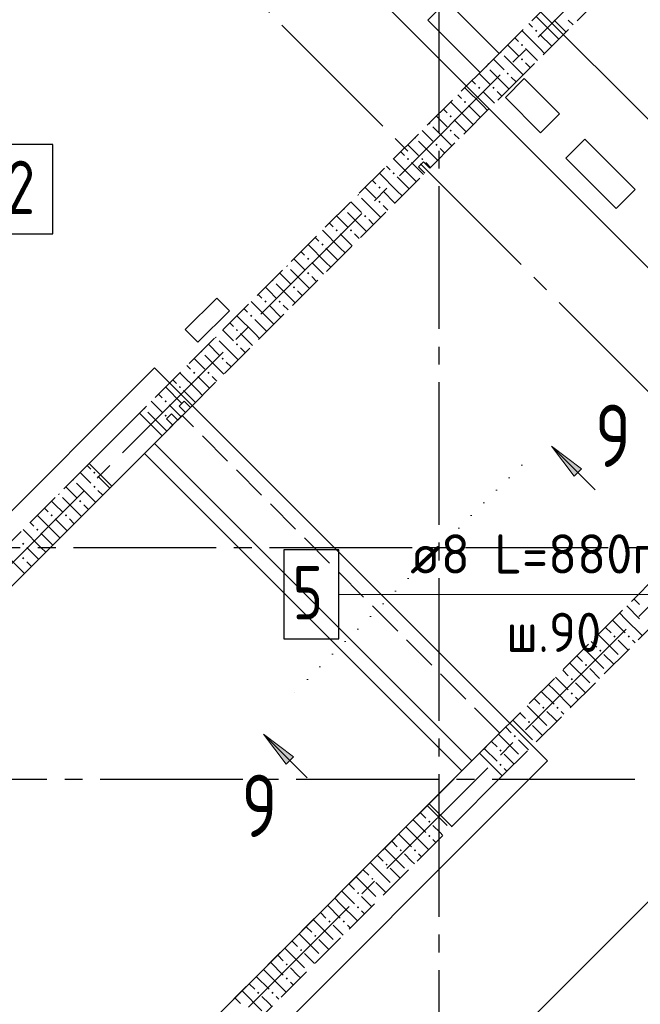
# Model space of a CAD drawing. Header units: millimetres. Extents: x 0 to 43617, y 0 to 59400.
# Tile 16 of 30: x 24021 to 27505, y 23269 to 28795. Entities that reach past the tile are written whole.
import ezdxf

# ---------------------------------------------------------------- set-up
doc = ezdxf.new("R2010")
doc.units = ezdxf.units.MM
for name, pattern in [('______2', [270, 200, -70]), ('______5', [1100, 800, -100, 100, -100]), ('______9', [100, 0, -100])]:
    doc.linetypes.add(name, pattern=pattern)
for name, color, linetype, lineweight in [('Standard', 7, 'Continuous', 25), ('ЖБ Балка Вышележаща', 7, 'Continuous', 25), ('Макрос окна_ макрос двери', 7, 'Continuous', 18), ('Обрамление П-обр. равн.', 7, 'Continuous', 25), ('Оси', 40, '______5', 18), ('Позиционная метка линия выноска', 7, 'Continuous', 13), ('Позиционная метка номер позиции', 7, 'Continuous', 13), ('Сечения символ', 7, 'Continuous', 25)]:
    doc.layers.add(name, color=color, linetype=linetype, lineweight=lineweight)
for name, color, linetype, lineweight, true_color in [('ЖБ Балка Нижележащая', 7, '______2', 25, 0x8c8cff), ('ЖБ Перекрытие верхний уровень', 7, 'Continuous', 25, 0xe0e0ff), ('ЖБ Стена верхний уровень', 7, 'Continuous', 25, 0x006e00)]:
    doc.layers.add(name, color=color, linetype=linetype, lineweight=lineweight, true_color=true_color)
doc.styles.add('ISOCPEUR', font='txt')

msp = doc.modelspace()

# ---------------------------------------------------------------- hatches: boundary and pattern name
at = {"layer": 'ЖБ Стена верхний уровень', "linetype": 'Continuous', "lineweight": 18, "transparency": 33554687}
for points in [[(26914.5, 28733.1), (26921, 28739.6), (26927.4, 28733.1), (26921, 28726.6)], [(26834.5, 28653.1), (26840.9, 28659.6), (26847.4, 28653.1), (26840.9, 28646.6)], [(26723.7, 28616.9), (26727.4, 28613.1), (26721, 28606.6), (26717.2, 28610.4)], [(26834.5, 28573.1), (26840.9, 28579.6), (26847.4, 28573.1), (26840.9, 28566.6)], [(26645.5, 28531.2), (26640.9, 28526.6), (26637.2, 28530.4), (26641.8, 28535)], [(26643.7, 28536.9), (26647.4, 28533.1), (26645.5, 28531.2), (26641.8, 28535)], [(26754.4, 28493.1), (26760.9, 28499.6), (26767.4, 28493.1), (26760.9, 28486.6)], [(26594.5, 28413.1), (26601, 28419.6), (26607.5, 28413.1), (26601, 28406.6)], [(26674.5, 28413.1), (26681, 28419.6), (26687.5, 28413.1), (26681, 28406.6)], [(26514.5, 28333.1), (26521, 28339.6), (26527.4, 28333.1), (26521, 28326.6)], [(26434.5, 28253.1), (26440.9, 28259.6), (26447.4, 28253.1), (26440.9, 28246.6)], [(26323.7, 28216.9), (26327.4, 28213.1), (26321, 28206.6), (26317.2, 28210.4)], [(26243.7, 28136.9), (26247.4, 28133.1), (26240.9, 28126.6), (26237.2, 28130.4)], [(26434.5, 28173.1), (26440.9, 28179.6), (26447.4, 28173.1), (26440.9, 28166.6)], [(26354.4, 28093.1), (26360.9, 28099.6), (26367.4, 28093.1), (26360.9, 28086.6)], [(26194.5, 28013.1), (26201, 28019.6), (26207.5, 28013.1), (26201, 28006.6)], [(26274.5, 28013.1), (26281, 28019.6), (26287.5, 28013.1), (26281, 28006.6)], [(26114.5, 27933.1), (26121, 27939.6), (26127.4, 27933.1), (26121, 27926.6)], [(26034.5, 27853.1), (26040.9, 27859.6), (26047.4, 27853.1), (26040.9, 27846.6)], [(25923.7, 27816.9), (25927.4, 27813.1), (25921, 27806.6), (25917.2, 27810.4)], [(26034.5, 27773.1), (26040.9, 27779.6), (26047.4, 27773.1), (26040.9, 27766.6)], [(25843.7, 27736.9), (25847.4, 27733.1), (25840.9, 27726.6), (25837.2, 27730.4)], [(25954.4, 27693.1), (25960.9, 27699.6), (25967.4, 27693.1), (25960.9, 27686.6)], [(25794.5, 27613.1), (25801, 27619.6), (25807.5, 27613.1), (25801, 27606.6)], [(25874.5, 27613.1), (25881, 27619.6), (25887.5, 27613.1), (25881, 27606.6)], [(25714.5, 27533.1), (25721, 27539.6), (25727.4, 27533.1), (25721, 27526.6)], [(25523.7, 27416.9), (25527.4, 27413.1), (25521, 27406.6), (25517.2, 27410.4)], [(25634.5, 27453.1), (25640.9, 27459.6), (25647.4, 27453.1), (25640.9, 27446.6)], [(25634.5, 27373.1), (25640.9, 27379.6), (25647.4, 27373.1), (25640.9, 27366.6)], [(25443.7, 27336.9), (25447.4, 27333.1), (25440.9, 27326.6), (25437.2, 27330.4)], [(25554.4, 27293.1), (25560.9, 27299.6), (25567.4, 27293.1), (25560.9, 27286.6)], [(25394.5, 27213.1), (25401, 27219.6), (25407.5, 27213.1), (25401, 27206.6)], [(25474.5, 27213.1), (25481, 27219.6), (25487.5, 27213.1), (25481, 27206.6)], [(25314.5, 27133.1), (25321, 27139.6), (25327.4, 27133.1), (25321, 27126.6)], [(25234.5, 27053.1), (25240.9, 27059.6), (25247.4, 27053.1), (25240.9, 27046.6)], [(25123.7, 27016.9), (25127.4, 27013.1), (25121, 27006.6), (25117.2, 27010.4)], [(25234.5, 26973.1), (25240.9, 26979.6), (25247.4, 26973.1), (25240.9, 26966.6)], [(25043.7, 26936.9), (25047.4, 26933.1), (25040.9, 26926.6), (25037.2, 26930.4)], [(25154.4, 26893.1), (25160.9, 26899.6), (25167.4, 26893.1), (25160.9, 26886.6)], [(24994.5, 26813.1), (25001, 26819.6), (25007.5, 26813.1), (25001, 26806.6)], [(25074.5, 26813.1), (25081, 26819.6), (25087.5, 26813.1), (25081, 26806.6)], [(24914.5, 26733.1), (24921, 26739.6), (24927.4, 26733.1), (24921, 26726.6)], [(24834.5, 26653.1), (24840.9, 26659.6), (24847.4, 26653.1), (24840.9, 26646.6)], [(24723.7, 26616.9), (24727.4, 26613.1), (24721, 26606.6), (24717.2, 26610.4)], [(24834.5, 26573.1), (24840.9, 26579.6), (24847.4, 26573.1), (24840.9, 26566.6)], [(24434.5, 26253.1), (24440.9, 26259.6), (24447.4, 26253.1), (24440.9, 26246.6)], [(24323.7, 26216.9), (24327.4, 26213.1), (24321, 26206.6), (24317.2, 26210.4)], [(24434.5, 26173.1), (24440.9, 26179.6), (24447.4, 26173.1), (24440.9, 26166.6)], [(24243.7, 26136.9), (24247.4, 26133.1), (24240.9, 26126.6), (24237.2, 26130.4)], [(24354.4, 26093.1), (24360.9, 26099.6), (24367.4, 26093.1), (24360.9, 26086.6)], [(24194.5, 26013.1), (24201, 26019.6), (24207.5, 26013.1), (24201, 26006.6)], [(24274.5, 26013.1), (24281, 26019.6), (24287.5, 26013.1), (24281, 26006.6)], [(24114.5, 25933.1), (24121, 25939.6), (24127.4, 25933.1), (24121, 25926.6)], [(24034.5, 25853.1), (24040.9, 25859.6), (24047.4, 25853.1), (24040.9, 25846.6)], [(24034.5, 25773.1), (24040.9, 25779.6), (24047.4, 25773.1), (24040.9, 25766.6)], [(27354.4, 25333.1), (27360.9, 25339.6), (27367.4, 25333.1), (27360.9, 25326.6)], [(27434.5, 25333.1), (27440.9, 25339.6), (27447.4, 25333.1), (27440.9, 25326.6)], [(27274.5, 25253.1), (27281, 25259.6), (27287.5, 25253.1), (27281, 25246.6)], [(27194.5, 25173.1), (27201, 25179.6), (27207.5, 25173.1), (27201, 25166.6)], [(27114.5, 25093.1), (27121, 25099.6), (27127.4, 25093.1), (27121, 25086.6)], [(27114.5, 25013.1), (27121, 25019.6), (27127.4, 25013.1), (27121, 25006.6)], [(26954.4, 24933.1), (26960.9, 24939.6), (26967.4, 24933.1), (26960.9, 24926.6)], [(27034.5, 24933.1), (27040.9, 24939.6), (27047.4, 24933.1), (27040.9, 24926.6)], [(26874.5, 24853.1), (26881, 24859.6), (26887.5, 24853.1), (26881, 24846.6)], [(26794.5, 24773.1), (26801, 24779.6), (26807.5, 24773.1), (26801, 24766.6)], [(26714.5, 24693.1), (26721, 24699.6), (26727.4, 24693.1), (26721, 24686.6)], [(26714.5, 24613.1), (26721, 24619.6), (26727.4, 24613.1), (26721, 24606.6)], [(26314.5, 24293.1), (26321, 24299.6), (26327.4, 24293.1), (26321, 24286.6)], [(26314.5, 24213.1), (26321, 24219.6), (26327.4, 24213.1), (26321, 24206.6)], [(26154.4, 24133.1), (26160.9, 24139.6), (26167.4, 24133.1), (26160.9, 24126.6)], [(26234.5, 24133.1), (26240.9, 24139.6), (26247.4, 24133.1), (26240.9, 24126.6)], [(26074.5, 24053.1), (26081, 24059.6), (26087.5, 24053.1), (26081, 24046.6)], [(25994.5, 23973.1), (26001, 23979.6), (26007.5, 23973.1), (26001, 23966.6)], [(25914.5, 23893.1), (25921, 23899.6), (25927.4, 23893.1), (25921, 23886.6)], [(25914.5, 23813.1), (25921, 23819.6), (25927.4, 23813.1), (25921, 23806.6)], [(25754.4, 23733.1), (25760.9, 23739.6), (25767.4, 23733.1), (25760.9, 23726.6)], [(25834.5, 23733.1), (25840.9, 23739.6), (25847.4, 23733.1), (25840.9, 23726.6)], [(25674.5, 23653.1), (25681, 23659.6), (25687.5, 23653.1), (25681, 23646.6)], [(25594.5, 23573.1), (25601, 23579.6), (25607.5, 23573.1), (25601, 23566.6)], [(25514.5, 23493.1), (25521, 23499.6), (25527.4, 23493.1), (25521, 23486.6)], [(25514.5, 23413.1), (25521, 23419.6), (25527.4, 23413.1), (25521, 23406.6)], [(25354.4, 23333.1), (25360.9, 23339.6), (25367.4, 23333.1), (25360.9, 23326.6)], [(25434.5, 23333.1), (25440.9, 23339.6), (25447.4, 23333.1), (25440.9, 23326.6)]]:
    msp.add_hatch(color=7, dxfattribs=at).paths.add_polyline_path(points, flags=16)
at = {"layer": 'Сечения символ', "linetype": 'Continuous', "lineweight": 13, "transparency": 33554687}
for points in [[(27133.2, 26232.7), (27005.9, 26402.4), (27175.6, 26275.1)], [(25516.5, 24616), (25389.2, 24785.7), (25558.9, 24658.4)]]:
    msp.add_hatch(color=7, dxfattribs=at).paths.add_polyline_path(points, flags=16)

# ---------------------------------------------------------------- linework, layer by layer
at = {"layer": 'Standard', "color": 7, "linetype": 'Continuous', "lineweight": 13, "transparency": 33554687}
msp.add_line((23281.9, 19577), (28981.2, 25276.3), dxfattribs=at)
at = {"layer": 'ЖБ Балка Вышележаща', "color": 7, "linetype": 'Continuous', "lineweight": 18, "transparency": 33554687}
for p, q in [((24778.5, 26417.2), (24722, 26360.6)), ((24722, 26360.6), (26503.9, 24578.7)), ((26503.9, 24578.7), (26560.4, 24635.3))]:
    msp.add_line(p, q, dxfattribs=at)
at = {"layer": 'ЖБ Балка Нижележащая', "color": 251, "linetype": '______2', "lineweight": 18, "true_color": 0x656565, "transparency": 33554687}
for p, q in [((24934.1, 26572.8), (24778.5, 26417.2)), ((26716, 24790.9), (24934.1, 26572.8)), ((26560.4, 24635.3), (26716, 24790.9))]:
    msp.add_line(p, q, dxfattribs=at)
at = {"layer": 'ЖБ Перекрытие верхний уровень', "color": 7, "linetype": 'Continuous', "lineweight": 18, "transparency": 33554687}
for p, q in [((26313, 28793.1), (26419, 28899.2)), ((26419, 28899.2), (26712.5, 28605.7)), ((26606.4, 28499.6), (26313, 28793.1)), ((26712.5, 28605.7), (26606.4, 28499.6)), ((26747.8, 28358.2), (26853.9, 28464.3)), ((26853.9, 28464.3), (27051.9, 28266.3)), ((26945.8, 28160.2), (26747.8, 28358.2)), ((27051.9, 28266.3), (26945.8, 28160.2)), ((27087.2, 28018.8), (27193.3, 28124.9)), ((27193.3, 28124.9), (27476.1, 27842)), ((27370.1, 27736), (27087.2, 28018.8)), ((27476.1, 27842), (27370.1, 27736)), ((25127.6, 27232.3), (24950.8, 27055.5)), ((25198.3, 27161.6), (25127.6, 27232.3)), ((25021.5, 26984.8), (25198.3, 27161.6)), ((24950.8, 27055.5), (25021.5, 26984.8)), ((24944.7, 26654.1), (24916.4, 26625.8)), ((24980.1, 26618.7), (24944.7, 26654.1)), ((24916.4, 26625.8), (24951.8, 26590.5)), ((24951.8, 26590.5), (24980.1, 26618.7)), ((24778.5, 26417.2), (23820.4, 25459.1)), ((26560.4, 24635.3), (24778.5, 26417.2)), ((23700.2, 21775.1), (26560.4, 24635.3))]:
    msp.add_line(p, q, dxfattribs=at)
at = {"layer": 'ЖБ Стена верхний уровень', "color": 251, "linetype": '______2', "lineweight": 13, "true_color": 0x656565, "transparency": 33554687}
for p, q in [((27610.5, 29503.7), (26641.8, 28535)), ((26769, 28407.7), (27737.8, 29376.4)), ((26641.8, 28535), (24693.7, 26586.9)), ((26323.6, 27962.2), (26769, 28407.7)), ((26288.2, 27997.6), (26259.9, 27969.3)), ((26259.9, 27969.3), (26295.3, 27934)), ((26323.6, 27962.2), (26288.2, 27997.6)), ((24980.1, 26618.7), (26295.3, 27934)), ((24944.7, 26654.1), (24916.4, 26625.8)), ((24980.1, 26618.7), (24944.7, 26654.1)), ((24821, 26459.6), (24693.7, 26586.9)), ((24874, 26583.4), (24845.7, 26555.1)), ((24909.3, 26548), (24874, 26583.4)), ((24909.3, 26548), (24951.8, 26590.5)), ((24916.4, 26625.8), (24951.8, 26590.5)), ((28550.9, 26625.8), (26602.9, 24677.7)), ((24845.7, 26555.1), (24881.1, 26519.7)), ((24821, 26459.6), (24881.1, 26519.7)), ((26730.1, 24550.5), (28678.2, 26498.5)), ((24410.8, 26304.1), (23820.4, 25713.6)), ((24410.8, 26304.1), (24538.1, 26176.8)), ((23947.7, 25586.4), (24538.1, 26176.8)), ((26730.1, 24550.5), (26602.9, 24677.7)), ((26320, 24394.9), (24598.2, 22673.1)), ((26320, 24394.9), (26447.3, 24267.6)), ((24725.5, 22545.8), (26447.3, 24267.6))]:
    msp.add_line(p, q, dxfattribs=at)
at = {"layer": 'ЖБ Стена верхний уровень', "color": 9, "linetype": 'Continuous', "lineweight": 18, "true_color": 0xc7c7c7, "transparency": 33554687}
for p, q in [((27021, 28713.1), (26920.4, 28813.7)), ((27021, 28793.1), (27087.7, 28726.4)), ((27101, 28793.1), (27127.7, 28766.4)), ((26880.4, 28773.7), (26901, 28753.1)), ((26800.4, 28693.7), (26821, 28673.1)), ((26940.9, 28633.1), (26840.4, 28733.7)), ((26940.9, 28713.1), (27007.7, 28646.4)), ((27021, 28713.1), (27047.7, 28686.4)), ((26781, 28633.1), (26760.4, 28653.7)), ((26821, 28593.1), (26781, 28633.1)), ((26860.9, 28633.1), (26927.7, 28566.4)), ((26940.9, 28633.1), (26967.7, 28606.4)), ((26680.4, 28573.7), (26740.9, 28513.1)), ((26740.9, 28593.1), (26847.7, 28486.4)), ((26860.9, 28553.1), (26887.7, 28526.4)), ((26621, 28473.1), (26600.4, 28493.7)), ((26660.9, 28433.1), (26621, 28473.1)), ((26660.9, 28513.1), (26767.7, 28406.4)), ((26781, 28473.1), (26807.7, 28446.4)), ((26621, 28313.1), (26520.4, 28413.7)), ((26560.4, 28453.7), (26581, 28433.1)), ((26480.4, 28373.7), (26501, 28353.1)), ((26621, 28393.1), (26687.7, 28326.4)), ((26701, 28393.1), (26727.7, 28366.4)), ((26540.9, 28233.1), (26440.4, 28333.7)), ((26540.9, 28313.1), (26607.7, 28246.4)), ((26621, 28313.1), (26647.7, 28286.4)), ((26381, 28233.1), (26360.4, 28253.7)), ((26400.4, 28293.7), (26421, 28273.1)), ((26340.9, 28193.1), (26447.7, 28086.4)), ((26421, 28193.1), (26381, 28233.1)), ((26460.9, 28233.1), (26527.7, 28166.4)), ((26540.9, 28233.1), (26567.7, 28206.4)), ((26280.4, 28173.7), (26340.9, 28113.1)), ((26460.9, 28153.1), (26487.7, 28126.4)), ((26221, 28073.1), (26200.4, 28093.7)), ((26260.9, 28113.1), (26367.7, 28006.4)), ((26160.4, 28053.7), (26181, 28033.1)), ((26260.9, 28033.1), (26221, 28073.1)), ((26381, 28073.1), (26407.7, 28046.4)), ((26080.4, 27973.7), (26101, 27953.1)), ((26221, 27913.1), (26120.4, 28013.7)), ((26221, 27993.1), (26287.7, 27926.4)), ((26301, 27993.1), (26327.7, 27966.4)), ((26140.9, 27833.1), (26040.4, 27933.7)), ((26140.9, 27913.1), (26207.7, 27846.4)), ((26221, 27913.1), (26247.7, 27886.4)), ((25981, 27833.1), (25960.4, 27853.7)), ((26000.4, 27893.7), (26021, 27873.1)), ((26021, 27793.1), (25981, 27833.1)), ((26060.9, 27833.1), (26127.7, 27766.4)), ((26140.9, 27833.1), (26167.7, 27806.4)), ((25880.4, 27773.7), (25940.9, 27713.1)), ((25940.9, 27793.1), (26047.7, 27686.4)), ((26060.9, 27753.1), (26087.7, 27726.4)), ((25821, 27673.1), (25800.4, 27693.7)), ((25860.9, 27713.1), (25967.7, 27606.4)), ((25760.4, 27653.7), (25781, 27633.1)), ((25860.9, 27633.1), (25821, 27673.1)), ((25981, 27673.1), (26007.7, 27646.4)), ((25821, 27513.1), (25720.4, 27613.7)), ((25821, 27593.1), (25887.7, 27526.4)), ((25901, 27593.1), (25927.7, 27566.4)), ((25740.9, 27433.1), (25640.4, 27533.7)), ((25680.4, 27573.7), (25701, 27553.1)), ((25600.4, 27493.7), (25621, 27473.1)), ((25740.9, 27513.1), (25807.7, 27446.4)), ((25821, 27513.1), (25847.7, 27486.4)), ((25581, 27433.1), (25560.4, 27453.7)), ((25621, 27393.1), (25581, 27433.1)), ((25660.9, 27433.1), (25727.7, 27366.4)), ((25740.9, 27433.1), (25767.7, 27406.4)), ((25480.4, 27373.7), (25540.9, 27313.1)), ((25540.9, 27393.1), (25647.7, 27286.4)), ((25460.9, 27313.1), (25567.7, 27206.4)), ((25660.9, 27353.1), (25687.7, 27326.4)), ((25360.4, 27253.7), (25381, 27233.1)), ((25421, 27273.1), (25400.4, 27293.7)), ((25460.9, 27233.1), (25421, 27273.1)), ((25581, 27273.1), (25607.7, 27246.4)), ((25421, 27113.1), (25320.4, 27213.7)), ((25421, 27193.1), (25487.7, 27126.4)), ((25501, 27193.1), (25527.7, 27166.4)), ((25280.4, 27173.7), (25301, 27153.1)), ((25200.4, 27093.7), (25221, 27073.1)), ((25340.9, 27033.1), (25240.4, 27133.7)), ((25340.9, 27113.1), (25407.7, 27046.4)), ((25421, 27113.1), (25447.7, 27086.4)), ((25181, 27033.1), (25160.4, 27053.7)), ((25221, 26993.1), (25181, 27033.1)), ((25260.9, 27033.1), (25327.7, 26966.4)), ((25340.9, 27033.1), (25367.7, 27006.4)), ((25080.4, 26973.7), (25140.9, 26913.1)), ((25140.9, 26993.1), (25247.7, 26886.4)), ((25260.9, 26953.1), (25287.7, 26926.4)), ((25021, 26873.1), (25000.4, 26893.7)), ((25060.9, 26833.1), (25021, 26873.1)), ((25060.9, 26913.1), (25167.7, 26806.4)), ((25181, 26873.1), (25207.7, 26846.4)), ((25021, 26713.1), (24920.4, 26813.7)), ((24960.4, 26853.7), (24981, 26833.1)), ((24880.4, 26773.7), (24901, 26753.1)), ((25021, 26793.1), (25087.7, 26726.4)), ((25101, 26793.1), (25127.7, 26766.4)), ((24800.4, 26693.7), (24821, 26673.1)), ((24932.4, 26641.7), (24840.4, 26733.7)), ((24940.9, 26713.1), (25007.7, 26646.4)), ((25021, 26713.1), (25047.7, 26686.4)), ((24781, 26633.1), (24760.4, 26653.7)), ((24740.9, 26593.1), (24847.7, 26486.4)), ((24821, 26593.1), (24781, 26633.1)), ((24860.9, 26633.1), (24927.7, 26566.4)), ((24381, 26233.1), (24360.4, 26253.7)), ((24400.4, 26293.7), (24421, 26273.1)), ((24421, 26193.1), (24381, 26233.1)), ((24280.4, 26173.7), (24340.9, 26113.1)), ((24221, 26073.1), (24200.4, 26093.7)), ((24160.4, 26053.7), (24181, 26033.1)), ((24260.9, 26033.1), (24221, 26073.1)), ((24221, 25913.1), (24120.4, 26013.7)), ((24140.9, 25833.1), (24040.4, 25933.7)), ((24080.4, 25973.7), (24101, 25953.1)), ((27421, 25433.1), (27516.9, 25337.2)), ((27421, 25273.1), (27381, 25313.1)), ((27460.9, 25313.1), (27476.9, 25297.2)), ((27436.9, 25257.2), (27421, 25273.1)), ((27356.9, 25177.2), (27301, 25233.1)), ((27276.9, 25097.2), (27221, 25153.1)), ((27181, 25033.1), (27140.9, 25073.1)), ((27021, 25033.1), (27116.9, 24937.2)), ((27140.9, 24993.1), (27156.9, 24977.2)), ((27196.9, 25017.2), (27181, 25033.1)), ((27021, 24873.1), (26981, 24913.1)), ((27036.9, 24857.2), (27021, 24873.1)), ((27060.9, 24913.1), (27076.9, 24897.2)), ((26956.9, 24777.2), (26901, 24833.1)), ((26876.9, 24697.2), (26821, 24753.1)), ((26781, 24633.1), (26740.9, 24673.1)), ((26740.9, 24593.1), (26756.9, 24577.2)), ((26796.9, 24617.2), (26781, 24633.1)), ((26381, 24233.1), (26340.9, 24273.1)), ((26221, 24233.1), (26316.9, 24137.2)), ((26396.9, 24217.2), (26381, 24233.1)), ((26340.9, 24193.1), (26356.9, 24177.2)), ((26221, 24073.1), (26181, 24113.1)), ((26260.9, 24113.1), (26276.9, 24097.2)), ((26236.9, 24057.2), (26221, 24073.1)), ((26156.9, 23977.2), (26101, 24033.1)), ((26076.9, 23897.2), (26021, 23953.1)), ((25821, 23833.1), (25916.9, 23737.2)), ((25981, 23833.1), (25940.9, 23873.1)), ((25996.9, 23817.2), (25981, 23833.1)), ((25940.9, 23793.1), (25956.9, 23777.2)), ((25821, 23673.1), (25781, 23713.1)), ((25860.9, 23713.1), (25876.9, 23697.2)), ((25836.9, 23657.2), (25821, 23673.1)), ((25756.9, 23577.2), (25701, 23633.1)), ((25676.9, 23497.2), (25621, 23553.1)), ((25421, 23433.1), (25516.9, 23337.2)), ((25581, 23433.1), (25540.9, 23473.1)), ((25596.9, 23417.2), (25581, 23433.1)), ((25540.9, 23393.1), (25556.9, 23377.2)), ((25421, 23273.1), (25381, 23313.1)), ((25436.9, 23257.2), (25421, 23273.1)), ((25460.9, 23313.1), (25476.9, 23297.2))]:
    msp.add_line(p, q, dxfattribs=at)
for points in [[(24460.9, 26233.1), (24527.7, 26166.4), (24527.7, 26166.4)], [(24340.9, 26193.1), (24447.7, 26086.4), (24447.7, 26086.4)], [(24460.9, 26153.1), (24487.7, 26126.4), (24487.7, 26126.4)], [(24260.9, 26113.1), (24367.7, 26006.4), (24367.7, 26006.4)], [(24381, 26073.1), (24407.7, 26046.4), (24407.7, 26046.4)], [(24221, 25993.1), (24287.7, 25926.4), (24287.7, 25926.4)], [(24301, 25993.1), (24327.7, 25966.4), (24327.7, 25966.4)], [(24140.9, 25913.1), (24207.7, 25846.4), (24207.7, 25846.4)], [(24221, 25913.1), (24247.7, 25886.4), (24247.7, 25886.4)], [(24060.9, 25833.1), (24127.7, 25766.4), (24127.7, 25766.4)], [(24140.9, 25833.1), (24167.7, 25806.4), (24167.7, 25806.4)], [(23940.9, 25793.1), (24047.7, 25686.4), (24047.7, 25686.4)], [(24060.9, 25753.1), (24087.7, 25726.4), (24087.7, 25726.4)], [(27469.6, 25544.5), (27469.6, 25544.5), (27501, 25513.1)], [(27429.6, 25504.5), (27429.6, 25504.5), (27501, 25433.1)], [(27349.6, 25424.5), (27349.6, 25424.5), (27421, 25353.1)], [(27389.6, 25464.5), (27389.6, 25464.5), (27421, 25433.1)], [(27309.6, 25384.5), (27309.6, 25384.5), (27340.9, 25353.1)], [(27269.6, 25344.5), (27269.6, 25344.5), (27381, 25233.1)], [(27189.6, 25264.5), (27189.6, 25264.5), (27301, 25153.1)], [(27229.6, 25304.5), (27229.6, 25304.5), (27260.9, 25273.1)], [(27149.6, 25224.5), (27149.6, 25224.5), (27181, 25193.1)], [(27109.6, 25184.5), (27109.6, 25184.5), (27221, 25073.1)], [(27029.6, 25104.5), (27029.6, 25104.5), (27101, 25033.1)], [(27069.6, 25144.5), (27069.6, 25144.5), (27101, 25113.1)], [(26989.6, 25064.5), (26989.6, 25064.5), (27021, 25033.1)], [(26909.6, 24984.5), (26909.6, 24984.5), (26940.9, 24953.1)], [(26949.6, 25024.5), (26949.6, 25024.5), (27021, 24953.1)], [(26869.6, 24944.5), (26869.6, 24944.5), (26981, 24833.1)], [(26829.6, 24904.5), (26829.6, 24904.5), (26860.9, 24873.1)], [(26749.6, 24824.5), (26749.6, 24824.5), (26781, 24793.1)], [(26789.6, 24864.5), (26789.6, 24864.5), (26901, 24753.1)], [(26709.6, 24784.5), (26709.6, 24784.5), (26821, 24673.1)], [(26629.6, 24704.5), (26629.6, 24704.5), (26701, 24633.1)], [(26669.6, 24744.5), (26669.6, 24744.5), (26701, 24713.1)], [(26309.6, 24384.5), (26309.6, 24384.5), (26309.6, 24384.5), (26421, 24273.1)], [(26269.6, 24344.5), (26269.6, 24344.5), (26269.6, 24344.5), (26301, 24313.1)], [(26189.6, 24264.5), (26189.6, 24264.5), (26189.6, 24264.5), (26221, 24233.1)], [(26229.6, 24304.5), (26229.6, 24304.5), (26229.6, 24304.5), (26301, 24233.1)], [(26149.6, 24224.5), (26149.6, 24224.5), (26149.6, 24224.5), (26221, 24153.1)], [(26109.6, 24184.5), (26109.6, 24184.5), (26109.6, 24184.5), (26140.9, 24153.1)], [(26029.6, 24104.5), (26029.6, 24104.5), (26029.6, 24104.5), (26060.9, 24073.1)], [(26069.6, 24144.5), (26069.6, 24144.5), (26069.6, 24144.5), (26181, 24033.1)], [(25989.6, 24064.5), (25989.6, 24064.5), (25989.6, 24064.5), (26101, 23953.1)], [(25949.6, 24024.5), (25949.6, 24024.5), (25949.6, 24024.5), (25981, 23993.1)], [(25869.6, 23944.5), (25869.6, 23944.5), (25869.6, 23944.5), (25901, 23913.1)], [(25909.6, 23984.5), (25909.6, 23984.5), (25909.6, 23984.5), (26021, 23873.1)], [(25829.6, 23904.5), (25829.6, 23904.5), (25829.6, 23904.5), (25901, 23833.1)], [(25749.6, 23824.5), (25749.6, 23824.5), (25749.6, 23824.5), (25821, 23753.1)], [(25789.6, 23864.5), (25789.6, 23864.5), (25789.6, 23864.5), (25821, 23833.1)], [(25709.6, 23784.5), (25709.6, 23784.5), (25709.6, 23784.5), (25740.9, 23753.1)], [(25669.6, 23744.5), (25669.6, 23744.5), (25669.6, 23744.5), (25781, 23633.1)], [(25589.6, 23664.5), (25589.6, 23664.5), (25589.6, 23664.5), (25701, 23553.1)], [(25629.6, 23704.5), (25629.6, 23704.5), (25629.6, 23704.5), (25660.9, 23673.1)], [(25549.6, 23624.5), (25549.6, 23624.5), (25549.6, 23624.5), (25581, 23593.1)], [(25469.6, 23544.5), (25469.6, 23544.5), (25469.6, 23544.5), (25501, 23513.1)], [(25509.6, 23584.5), (25509.6, 23584.5), (25509.6, 23584.5), (25621, 23473.1)], [(25429.6, 23504.5), (25429.6, 23504.5), (25429.6, 23504.5), (25501, 23433.1)], [(25389.6, 23464.5), (25389.6, 23464.5), (25389.6, 23464.5), (25421, 23433.1)], [(25309.6, 23384.5), (25309.6, 23384.5), (25309.6, 23384.5), (25340.9, 23353.1)], [(25349.6, 23424.5), (25349.6, 23424.5), (25349.6, 23424.5), (25421, 23353.1)], [(25269.6, 23344.5), (25269.6, 23344.5), (25269.6, 23344.5), (25381, 23233.1)], [(25229.6, 23304.5), (25229.6, 23304.5), (25229.6, 23304.5), (25260.9, 23273.1)]]:
    msp.add_lwpolyline(points, dxfattribs=at)
at = {"layer": 'Макрос окна_ макрос двери', "color": 7, "linetype": 'Continuous', "lineweight": -3, "transparency": 33554687}
for p, q in [((24693.7, 26586.9), (24410.8, 26304.1)), ((24538.1, 26176.8), (24821, 26459.6)), ((26602.9, 24677.7), (26320, 24394.9)), ((26447.3, 24267.6), (26730.1, 24550.5))]:
    msp.add_line(p, q, dxfattribs=at)
at = {"layer": 'Обрамление П-обр. равн.', "color": 251, "linetype": 'Continuous', "lineweight": 13, "true_color": 0x494949, "transparency": 33554687}
msp.add_line((24021.9, 31763), (27861.5, 27923.4), dxfattribs=at)
at = {"layer": 'Обрамление П-обр. равн.', "color": 7, "linetype": 'Continuous', "lineweight": 25, "transparency": 33554687}
for points in [[(23897.2, 27594.1), (24207.2, 27594.1), (24207.2, 28094.1), (23897.2, 28094.1), (23897.2, 27594.1)], [(25503.4, 25319.4), (25813.4, 25319.4), (25813.4, 25819.4), (25503.4, 25819.4), (25503.4, 25319.4)]]:
    msp.add_lwpolyline(points, dxfattribs=at)
at = {"layer": 'Оси', "color": 8, "linetype": '______5', "lineweight": -3, "transparency": 33554687}
for p, q in [((26374, 50960), (26374, 7100)), ((29170.5, 25087.1), (21090.3, 33167.2)), ((12153.1, 13919.1), (31163, 32929)), ((14415.9, 12363.5), (33072.2, 31019.8)), ((29524, 25830), (4600, 25830)), ((34074, 24530), (4600, 24530)), ((34074, 24530), (4600, 24530))]:
    msp.add_line(p, q, dxfattribs=at)
at = {"layer": 'Позиционная метка линия выноска', "color": 251, "linetype": 'Continuous', "lineweight": 13, "true_color": 0x494949, "transparency": 33554687}
for points in [[(32794, 11680), (32794, 24450), (29694.4, 24450), (27978.2, 26166.2), (28382.7, 26570.8), (23722.9, 31230.6), (23724.4, 31232.1), (23722.9, 31230.6), (23318.4, 30826), (21826, 32318.4)], [(22667.8, 27035.9), (23820.4, 25883.4), (24778.5, 26841.5), (26984.7, 24635.3), (25236.1, 22886.7), (25773.6, 22349.3), (25087.7, 21663.4), (24550.3, 22200.8), (22463.4, 20112.7), (21473.4, 21102.7), (22251.2, 21880.5), (22533.9, 21597.8), (22993.2, 22057.8), (22201.4, 22849.6), (21545.3, 22193.5), (21134.9, 22603.9), (20553.6, 22022.6), (18891.9, 23684.3), (22243.5, 27035.9)]]:
    msp.add_lwpolyline(points, dxfattribs=at)
at = {"layer": 'Позиционная метка номер позиции', "color": 7, "linetype": 'Continuous', "lineweight": 13, "transparency": 33554687}
msp.add_lwpolyline([(28843.7, 26099.7), (28313.4, 25569.4), (25813.4, 25569.4)], dxfattribs=at)
at = {"layer": 'Сечения символ', "color": 7, "linetype": 'Continuous', "lineweight": 13, "transparency": 33554687}
for p, q in [((27005.9, 26402.4), (27251.7, 26156.7)), ((27005.9, 26402.4), (27005.9, 26402.4)), ((27005.9, 26402.4), (27005.9, 26402.4)), ((27005.9, 26402.4), (27005.9, 26402.4)), ((27005.9, 26402.4), (27175.6, 26275.1)), ((27133.2, 26232.7), (27005.9, 26402.4)), ((27175.6, 26275.1), (27133.2, 26232.7)), ((27154.4, 26253.9), (27165, 26243.3)), ((25389.2, 24785.7), (25634.9, 24539.9)), ((25389.2, 24785.7), (25389.2, 24785.7)), ((25389.2, 24785.7), (25389.2, 24785.7)), ((25389.2, 24785.7), (25389.2, 24785.7)), ((25389.2, 24785.7), (25558.9, 24658.4)), ((25516.5, 24616), (25389.2, 24785.7)), ((25558.9, 24658.4), (25516.5, 24616)), ((25537.7, 24637.2), (25548.3, 24626.6))]:
    msp.add_line(p, q, dxfattribs=at)
at = {"layer": 'Сечения символ', "color": 7, "linetype": '______9', "lineweight": 13, "transparency": 33554687}
msp.add_line((26839.7, 26295.3), (25517.3, 24972.9), dxfattribs=at)

# ---------------------------------------------------------------- texts
at = {"layer": 'Обрамление П-обр. равн.', "color": 7, "linetype": 'Continuous', "lineweight": 13, "transparency": 33554687, "attachment_point": 7, "style": 'ISOCPEUR'}
for s, insert, char_height, width in [('\\W0.78;2', (23947.2, 27704.1), 300, 326.397), ('\\W0.98;ø8 L=880mm ', (26213.4, 25686.7), 220, 1888.528), ('\\W0.78;5', (25553.4, 25429.4), 300, 326.407), ('\\W0.94;ш.90 ', (26752.4, 25246.7), 220, 807.149)]:
    msp.add_mtext(s, dxfattribs=dict(at, insert=insert, char_height=char_height, width=width))
at = {"layer": 'Сечения символ', "color": 7, "linetype": 'Continuous', "lineweight": 35, "transparency": 33554687, "char_height": 350, "attachment_point": 7, "style": 'ISOCPEUR'}
for insert, width in [((27251.7, 26285), 380.809), ((25267.1, 24207.8), 380.8)]:
    msp.add_mtext('\\W0.78;9', dxfattribs=dict(at, insert=insert, width=width))

doc.saveas('drawing.dxf')
